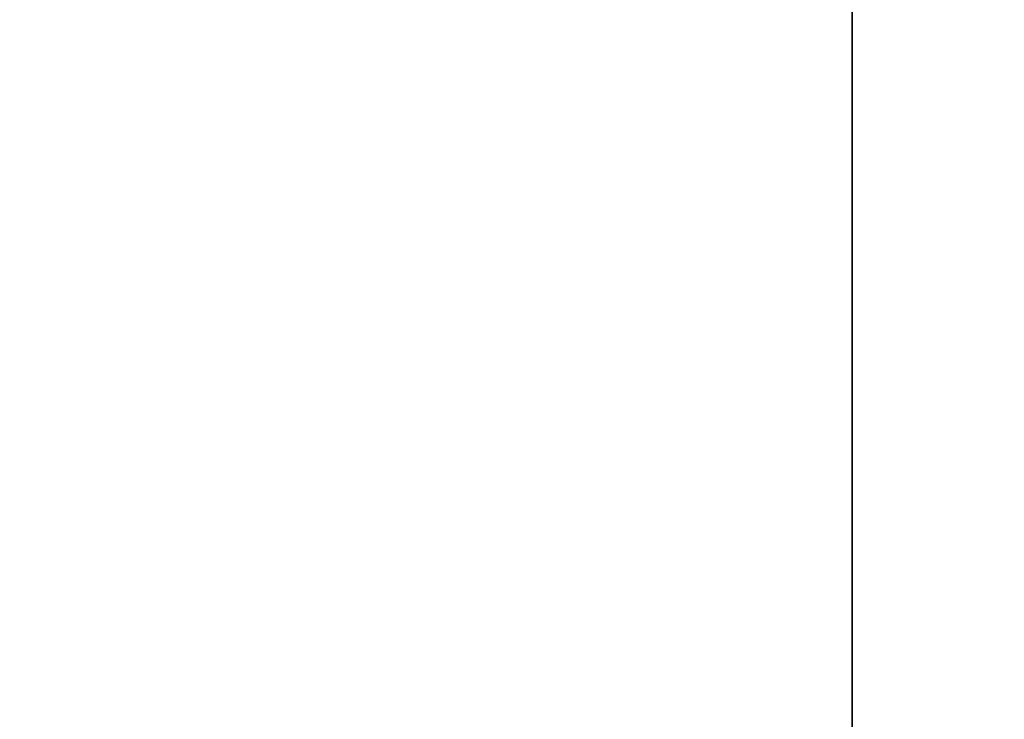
# Model space of a CAD drawing. Header units: millimetres. Extents: x 549 to 1049, y -22 to 79.
# Tile 47 of 127: x 658.09505 to 658.10156, y 47.98066 to 47.98529. Entities that reach past the tile are written whole.
import ezdxf

# ---------------------------------------------------------------- set-up
doc = ezdxf.new("R2010")
doc.units = ezdxf.units.MM
doc.header["$LTSCALE"] = 41.718519
doc.layers.add('34', color=7, linetype='CONTINUOUS')
doc.layers.add('35', color=7, linetype='CONTINUOUS')

msp = doc.modelspace()

# ---------------------------------------------------------------- linework, layer by layer
at = {"layer": '34', "color": 44, "linetype": 'Continuous', "true_color": 0x8c7500}
for points in [[(658.1005531, 77.3974301, 136.2806055), (651.4867758, -22.0025699, 140.9509181), (651.4867758, 77.3974301, 140.9509181), (658.1005531, 77.3974301, 136.2806055)], [(658.1005531, -22.0025699, 136.2806055), (651.4867758, -22.0025699, 140.9509181), (658.1005531, 77.3974301, 136.2806055), (658.1005531, -22.0025699, 136.2806055)], [(664.8620954, 77.3974301, 131.8269088), (658.1005531, -22.0025699, 136.2806055), (658.1005531, 77.3974301, 136.2806055), (664.8620954, 77.3974301, 131.8269088)], [(664.8620954, -22.0025699, 131.8269088), (658.1005531, -22.0025699, 136.2806055), (664.8620954, 77.3974301, 131.8269088), (664.8620954, -22.0025699, 131.8269088)]]:
    msp.add_3dface(points, dxfattribs=at)
at = {"layer": '35', "color": 44, "linetype": 'Continuous', "true_color": 0x8c7500}
for points in [[(657.8847809, -22.0025699, 549.1826163), (664.6416648, -22.0025699, 553.6433774), (657.8847809, 77.3974301, 549.1826163), (657.8847809, -22.0025699, 549.1826163)], [(657.8847809, 77.3974301, 549.1826163), (664.6416648, -22.0025699, 553.6433774), (664.6416648, 77.3974301, 553.6433774), (657.8847809, 77.3974301, 549.1826163)]]:
    msp.add_3dface(points, dxfattribs=at)

doc.saveas('drawing.dxf')
